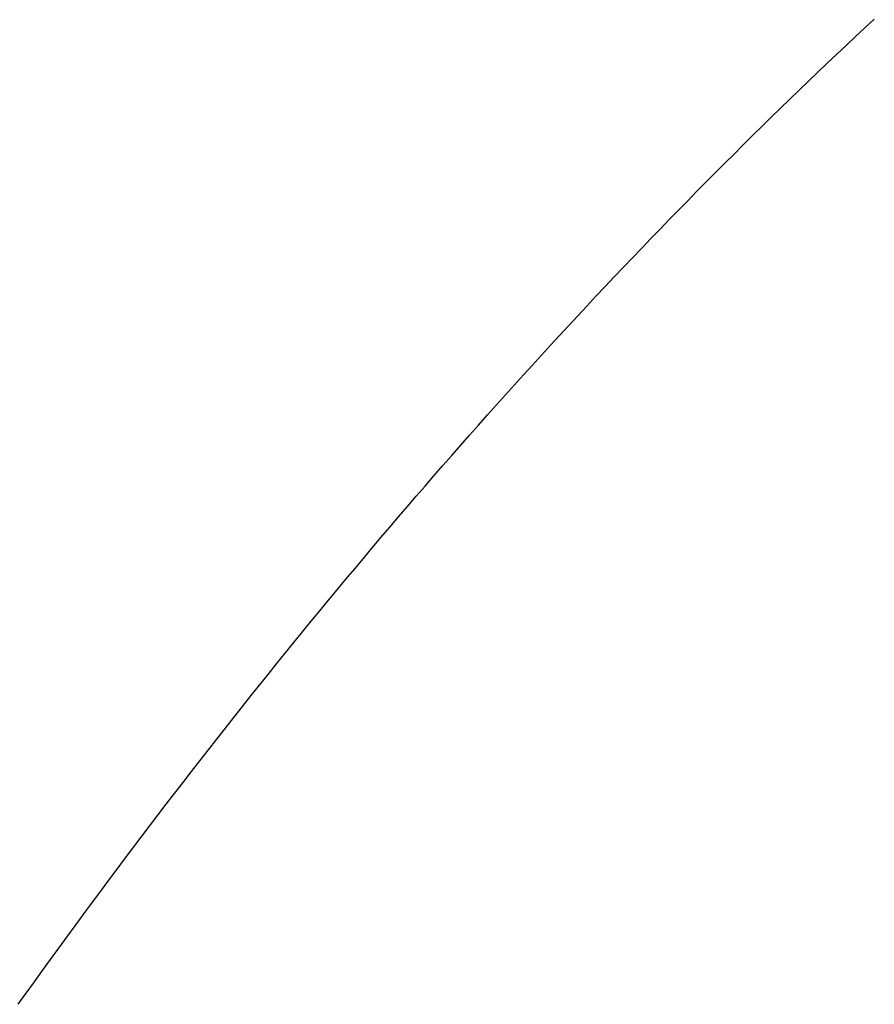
# Model space of a CAD drawing. Extents: x 637 to 3230, y 885 to 2745.
# Tile 123 of 151: x 3017 to 3030, y 1895 to 1910. Entities that reach past the tile are written whole.
import ezdxf

# ---------------------------------------------------------------- set-up
doc = ezdxf.new("R2010")
doc.units = 0
doc.layers.add('KF_GRAVIS_15_REAR', color=7, linetype='CONTINUOUS')

# ---------------------------------------------------------------- blocks, each defined once
blk = doc.blocks.new('KF_GRAVIS_15_REAR')
at = {"layer": 'KF_GRAVIS_15_REAR'}
blk.add_polyline3d([(-4.56789, -357.61, 0), (-4.44798, -357.443, 0), (-4.32779, -357.276, 0), (-4.20733, -357.109, 0), (-4.08658, -356.942, 0), (-3.96557, -356.776, 0), (-3.84427, -356.61, 0), (-3.72271, -356.444, 0), (-3.60088, -356.278, 0), (-3.47877, -356.113, 0), (-3.3564, -355.948, 0), (-3.23376, -355.783, 0), (-3.11086, -355.619, 0), (-2.98769, -355.454, 0), (-2.86425, -355.29, 0), (-2.74056, -355.127, 0), (-2.6166, -354.963, 0), (-2.49239, -354.8, 0), (-2.36791, -354.637, 0), (-2.24318, -354.475, 0), (-2.1182, -354.313, 0), (-1.99296, -354.151, 0), (-1.86747, -353.989, 0), (-1.74172, -353.828, 0), (-1.61573, -353.667, 0), (-1.48948, -353.507, 0), (-1.36299, -353.346, 0), (-1.23626, -353.186, 0), (-1.10927, -353.027, 0), (-0.98204, -352.867, 0), (-0.85458, -352.708, 0), (-0.72686, -352.55, 0), (-0.59891, -352.391, 0), (-0.47073, -352.233, 0), (-0.3423, -352.076, 0), (-0.21363, -351.918, 0), (-0.08474, -351.762, 0), (0.0444, -351.605, 0), (0.17376, -351.449, 0), (0.30335, -351.293, 0), (0.43318, -351.137, 0), (0.56323, -350.982, 0), (0.69351, -350.828, 0), (0.82402, -350.673, 0), (0.95475, -350.519, 0), (1.0857, -350.366, 0), (1.21688, -350.212, 0), (1.34828, -350.06, 0), (1.47989, -349.907, 0), (1.61173, -349.755, 0), (1.74377, -349.603, 0), (1.87604, -349.452, 0), (2.00851, -349.301, 0), (2.14119, -349.151, 0), (2.27407, -349.001, 0), (2.40717, -348.851, 0), (2.54046, -348.702, 0), (2.67396, -348.553, 0), (2.80765, -348.404, 0), (2.94154, -348.256, 0), (3.07563, -348.109, 0), (3.20991, -347.962, 0), (3.34438, -347.815, 0), (3.47904, -347.669, 0), (3.61389, -347.523, 0), (3.74892, -347.377, 0), (3.88414, -347.232, 0), (4.01953, -347.088, 0), (4.15511, -346.944, 0), (4.29086, -346.8, 0), (4.42679, -346.657, 0), (4.56289, -346.514, 0), (4.69917, -346.372, 0), (4.83561, -346.23, 0), (4.97222, -346.088, 0), (5.109, -345.947, 0), (5.24593, -345.807, 0), (5.38304, -345.667, 0), (5.5203, -345.527, 0), (5.65771, -345.388, 0), (5.79529, -345.249, 0), (5.93301, -345.111, 0), (6.07089, -344.974, 0), (6.20892, -344.836, 0), (6.3471, -344.7, 0), (6.48542, -344.564, 0), (6.62389, -344.428, 0), (6.76249, -344.293, 0), (6.90124, -344.158, 0), (7.04013, -344.024, 0), (7.17915, -343.89, 0), (7.3183, -343.756, 0), (7.45759, -343.624, 0), (7.59701, -343.491, 0), (7.73655, -343.36, 0), (7.87622, -343.229, 0), (8.01602, -343.098, 0), (8.15593, -342.968, 0)], dxfattribs=at)

msp = doc.modelspace()

# ---------------------------------------------------------------- block references
at = {"layer": 'KF_GRAVIS_15_REAR'}
msp.add_blockref('KF_GRAVIS_15_REAR', (3021.439, 2253.101), dxfattribs=at)

doc.saveas('drawing.dxf')
